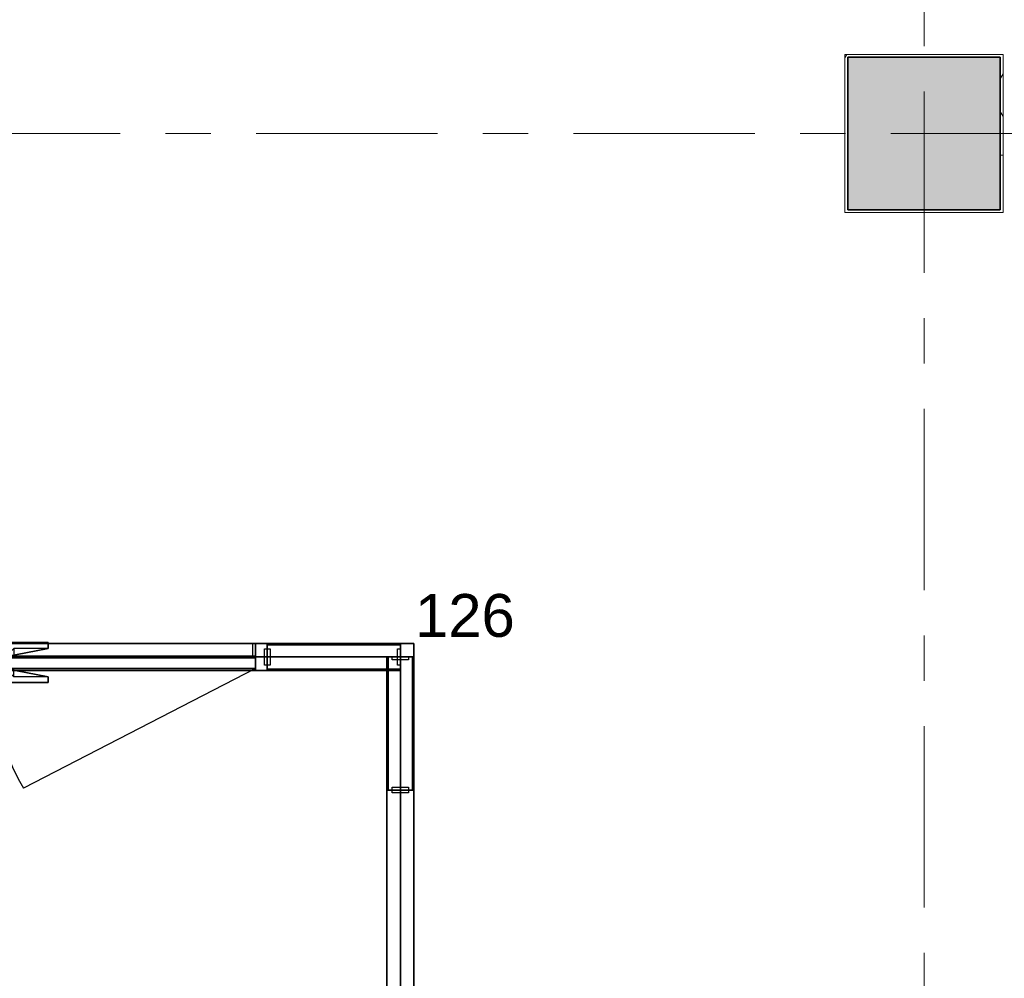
# Model space of a CAD drawing. Extents: x 3176 to 58266, y 1852 to 38199.
# Tile 27 of 256: x 12349 to 15798, y 21870 to 25227. Entities that reach past the tile are written whole.
import ezdxf
from ezdxf.enums import TextEntityAlignment as Align

# ---------------------------------------------------------------- set-up
doc = ezdxf.new("R2010")
doc.units = 0
doc.header["$LTSCALE"] = 50
doc.header["$PDSIZE"] = -5
doc.linetypes.add('HIDDEN2', pattern=[4.7625, 3.175, -1.5875])
doc.linetypes.add('Onderlegger 1e verdieping$0$stramien', pattern=[22.225, 12.7, -3.175, 3.175, -3.175])
doc.layers.get('0').update_dxf_attribs({"linetype": 'CONTINUOUS'})
doc.layers.get('DEFPOINTS').update_dxf_attribs({"linetype": 'CONTINUOUS'})
for name, color, linetype in [('AS-A38--_F----5', 2, 'CONTINUOUS'), ('AS-A38--_F---4-', 9, 'CONTINUOUS'), ('AS-A38-L_F----5', 7, 'CONTINUOUS'), ('AS-I38-E_F----5_Deuren', 7, 'CONTINUOUS'), ('AS-I38-M_F----5_Deurmodulen', 7, 'CONTINUOUS'), ('AS-I38-M_F----5_Hoekaansluitingen', 7, 'CONTINUOUS'), ('AS-I38-M_F----5_Wandmodulen', 7, 'CONTINUOUS'), ('AS-L32--_F----5', 84, 'CONTINUOUS'), ('AS-L32--_F---4-', 84, 'CONTINUOUS'), ('AS-L32--_F-23--', 84, 'CONTINUOUS'), ('AS-L32--_F123--', 84, 'CONTINUOUS'), ('AS-L38--', 7, 'CONTINUOUS'), ('AS-L38--_F----5', 7, 'CONTINUOUS'), ('AS-L38--_F---4-', 7, 'CONTINUOUS'), ('AS-L38--_F-23--', 3, 'CONTINUOUS'), ('AS-L38--_F1----', 2, 'CONTINUOUS'), ('AS-L38--_F1-----', 2, 'CONTINUOUS'), ('AS-L38--_F123--', 7, 'CONTINUOUS'), ('AS-L38GL_F---4-', 2, 'CONTINUOUS'), ('AS-L38GL_F123--', 3, 'CONTINUOUS'), ('IWTEKST', 2, 'CONTINUOUS')]:
    doc.layers.add(name, color=color, linetype=linetype)
doc.layers.add('AS-I38-1_F----5', color=2, linetype='CONTINUOUS', plot=False)
doc.layers.add('IWHARTWAND', color=6, linetype='CONTINUOUS', plot=False)
for name, color, linetype, lineweight in [('Onderlegger 1e verdieping$0$A-GENM', 8, 'CONTINUOUS', 18), ('Onderlegger 1e verdieping$0$S-COLS', 8, 'CONTINUOUS', 18), ('Onderlegger 1e verdieping$0$S-GRID', 8, 'CONTINUOUS', 18)]:
    doc.layers.add(name, color=color, linetype=linetype, lineweight=lineweight)
doc.styles.get("Standard").update_dxf_attribs({"font": 'isocp.shx'})
pattern_1 = [(60, (160, 370), (-43300, 25000), [300, -50000]), (60, (230, 444), (-43300, 25000), [100, -50000]), (60, (187, 470), (-43300, 25000), [100, -50000]), (150, (320, 450), (-25000, -43300), [200, -50000])]
pattern_2 = [(60, (160, 1230), (-43300, 25000), [300, -50000]), (60, (230, 1304), (-43300, 25000), [100, -50000]), (60, (187, 1330), (-43300, 25000), [100, -50000]), (150, (320, 1310), (-25000, -43300), [200, -50000])]
pattern_3 = [(0, (233.25, 1360), (29.766, 59.531), [0, -59.531])]
pattern_4 = [(60, (160, 2090), (-43300, 25000), [300, -50000]), (60, (230, 2164), (-43300, 25000), [100, -50000]), (60, (187, 2190), (-43300, 25000), [100, -50000]), (150, (320, 2170), (-25000, -43300), [200, -50000])]

# ---------------------------------------------------------------- blocks, each defined once
blk = doc.blocks.new('Onderlegger 1e verdieping$0$42_KA leemstuc betonkolomafwerking - Type-V52-Plotview 1e Verdieping - schaal 1 op 100')
at = {"layer": 'Onderlegger 1e verdieping$0$A-GENM'}
h = blk.add_hatch(dxfattribs=at)
h.set_pattern_fill('FP_63', color=256, style=0, pattern_type=2)
h.set_pattern_definition([(0, (-15516.6, -24828.2), (406.4, 101.6), [33.528, -271.272, 33.528, -1896.872]), (0, (-15516.6, -24828.2), (406.4, 101.6), [-338.328, -271.272, 33.528, -576.072, -1016]), (0, (-15516.6, -24828.2), (406.4, 101.6), [-1219.2, 33.528, -271.272, 33.528, -677.672]), (0, (-15516.6, -24828.2), (406.4, 101.6), [-1557.528, -169.672, 33.528, -474.472]), (120, (-15364.2, -24777.4), (-291.18818, 301.15272), [33.528, -271.272, 33.528, -1896.872]), (120, (-15364.2, -24777.4), (-291.18818, 301.15272), [-338.328, -271.272, 33.528, -576.072, -1016]), (120, (-15364.2, -24777.4), (-291.18818, 301.15272), [-1219.2, 33.528, -271.272, 33.528, -677.672]), (120, (-15364.2, -24777.4), (-291.18818, 301.15272), [-1557.528, -169.672, 33.528, -474.472]), (240, (-15313.4, -24574.2), (-115.21182, -402.75272), [33.528, -271.272, 33.528, -1896.872]), (240, (-15313.4, -24574.2), (-115.21182, -402.75272), [-338.328, -271.272, 33.528, -576.072, -1016]), (240, (-15313.4, -24574.2), (-115.21182, -402.75272), [-1219.2, 33.528, -271.272, 33.528, -677.672]), (240, (-15313.4, -24574.2), (-115.21182, -402.75272), [-1557.528, -169.672, 33.528, -474.472])])
h.paths.add_polyline_path([(-277, -277), (277, -277), (277, 277), (-277, 277)], flags=0)
h.paths.add_polyline_path([(-267, -267), (-267, 267), (267, 267), (267, -267)], flags=0)
for p, q in [((277, 277), (-277, 277)), ((-277, 277), (-277, -277)), ((277, -277), (277, 277)), ((-267, 267), (267, 267)), ((-267, -267), (-267, 267)), ((267, 267), (267, -267)), ((267, -267), (-267, -267)), ((-277, -277), (277, -277))]:
    blk.add_line(p, q, dxfattribs=at)
blk = doc.blocks.new('Onderlegger 1e verdieping')
at = {"layer": 'Onderlegger 1e verdieping$0$S-COLS', "lineweight": 5}
blk.add_hatch(color=256, dxfattribs=at).paths.add_polyline_path([(15783.6, 24561.2), (15783.6, 25095.2), (15249.6, 25095.2), (15249.6, 24561.2)], flags=0)
at = {"layer": 'Onderlegger 1e verdieping$0$S-COLS', "lineweight": 35}
for p, q in [((15783.6, 25095.2), (15249.6, 25095.2)), ((15249.6, 25095.2), (15249.6, 24561.2)), ((15783.6, 24561.2), (15783.6, 25095.2)), ((15249.6, 24561.2), (15783.6, 24561.2))]:
    blk.add_line(p, q, dxfattribs=at)
at = {"layer": 'Onderlegger 1e verdieping$0$S-GRID', "linetype": 'Onderlegger 1e verdieping$0$stramien'}
for p, q in [((15516.6, 37199.4), (15516.6, 18255.8)), ((3176.5, 24828.2), (55473.5, 24828.2))]:
    blk.add_line(p, q, dxfattribs=at)
at = {"layer": 'Onderlegger 1e verdieping$0$A-GENM'}
blk.add_blockref('Onderlegger 1e verdieping$0$42_KA leemstuc betonkolomafwerking - Type-V52-Plotview 1e Verdieping - schaal 1 op 100', (15516.6, 24828.2), dxfattribs=at)
blk = doc.blocks.new('QHK-10--_CTA01')
at = {"layer": 'AS-L38--_F----5', "linetype": 'HIDDEN2'}
blk.add_line((0, 0), (0, 0, 2700), dxfattribs=at)
at = {"layer": 'AS-L38--_F---4-'}
blk.add_line((-47.5, 47.5), (-47.5, 47.5, 2700), dxfattribs=at)
for points, invisible_edges in [([(0, 47.5, 2700), (0, -47.5, 2700), (47.5, -47.5, 2700), (-47.5, 47.5, 2700)], 4), ([(47.5, -47.5, 2700), (-47.5, 47.5, 2700), (-47.5, 0, 2700), (47.5, 0, 2700)], 1), ([(47.5, 0), (47.5, 0, 60), (47.5, -47.5, 60), (47.5, -47.5)], 1), ([(47.5, 0, 2660), (47.5, 0, 2700), (47.5, -47.5, 2700), (47.5, -47.5, 2660)], 1), ([(47.5, -47.5), (47.5, -47.5, 60), (0, -47.5, 60), (0, -47.5)], 4), ([(47.5, -47.5, 2660), (47.5, -47.5, 2700), (0, -47.5, 2700), (0, -47.5, 2660)], 4)]:
    blk.add_3dface(points, dxfattribs=dict(at, invisible_edges=invisible_edges))
for points in [[(47.5, 0, 60), (47.5, 0, 2660), (47.5, -47.5, 2660), (47.5, -47.5, 60)], [(47.5, -47.5, 60), (47.5, -47.5, 2660), (0, -47.5, 2660), (0, -47.5, 60)]]:
    blk.add_3dface(points, dxfattribs=at)
at = {"layer": 'AS-L38--_F123--'}
blk.add_lwpolyline([(0, -47.5), (47.5, -47.5), (47.5, 0)], dxfattribs=at)
at = {"layer": 'DEFPOINTS'}
blk.add_point((0, 0, 2700), dxfattribs=at)
at = {"layer": 'AS-I38-M_F----5_Hoekaansluitingen', "extrusion": (1, -6.12303e-17, 0)}
blk.add_text('D126', height=125, rotation=90, dxfattribs=at).set_placement((0, 2750), align=Align.MIDDLE_LEFT)
at = {"layer": 'AS-I38-M_F----5_Hoekaansluitingen', "extrusion": (0, -1, 0)}
blk.add_text('D126', height=125, rotation=90, dxfattribs=at).set_placement((0, 2750), align=Align.MIDDLE_LEFT)
blk = doc.blocks.new('BvnAans-_CTA01')
at = {"layer": 'AS-L38--_F----5', "color": 0, "invisible_edges": 10}
blk.add_3dface([(0, 0), (1, 0), (1, 0, 1), (0, 0, 1)], dxfattribs=at)
at = {"layer": 'AS-L38--_F---4-', "invisible_edges": 10}
for points in [[(0, 0.5), (1, 0.5), (1, 0.5, 1), (0, 0.5, 1)], [(0, -0.5), (1, -0.5), (1, -0.5, 1), (0, -0.5, 1)]]:
    blk.add_3dface(points, dxfattribs=at)
at = {"layer": 'AS-L38--_F---4-'}
blk.add_3dface([(0, -0.5, 1), (0, 0.5, 1), (1, 0.5, 1), (1, -0.5, 1)], dxfattribs=at)
blk = doc.blocks.new('OndrAans_CTA01')
at = {"layer": 'AS-L38--_F----5', "color": 0, "invisible_edges": 10}
blk.add_3dface([(0, 0), (1, 0), (1, 0, 1), (0, 0, 1)], dxfattribs=at)
at = {"layer": 'AS-L38--_F---4-', "invisible_edges": 10}
for points in [[(0, 0.5), (1, 0.5), (1, 0.5, 1), (0, 0.5, 1)], [(0, -0.5), (1, -0.5), (1, -0.5, 1), (0, -0.5, 1)]]:
    blk.add_3dface(points, dxfattribs=at)
at = {"layer": 'AS-L38--_F123--', "color": 0}
blk.add_3dface([(0, -0.5), (1, -0.5), (1, 0.5), (0, 0.5)], dxfattribs=at)
blk = doc.blocks.new('Q0WDSTL-_CTA01')
at = {"layer": 'AS-L38--_F-23--'}
for p, q in [((0, 0.3), (0, 0.5)), ((0, -0.3), (0, -0.5))]:
    blk.add_line(p, q, dxfattribs=at)
at = {"layer": 'AS-L38--_F-23--', "color": 1}
blk.add_lwpolyline([(0, 0.3), (1, 0.3), (1, -0.3), (0, -0.3)], dxfattribs=at)
at = {"layer": 'AS-L38--_F1-----'}
blk.add_lwpolyline([(0, 0.5), (0, -0.5)], dxfattribs=at)
blk = doc.blocks.new('QPGLAS--_CTA01')
at = {"layer": 'AS-L38--_F----5', "color": 0}
blk.add_3dface([(0, 0), (1, 0), (1, 0, 1), (0, 0, 1)], dxfattribs=at)
at = {"layer": 'AS-L38GL_F123--'}
blk.add_line((0, 0), (1, 0), dxfattribs=at)
at = {"layer": 'AS-L38GL_F---4-'}
mesh = blk.add_polymesh((6, 3), dxfattribs=at)
for k, corner in enumerate([(1, -0.45, 1), (1, -0.45), (1, -0.45), (0, -0.45, 1), (0, -0.45), (0, -0.45), (0, 0.45, 1), (0, 0.45), (0, -0.45), (1, 0.45, 1), (1, 0.45), (1, -0.45), (1, 0.45, 1), (1, 0.45, 1), (1, -0.45, 1), (0, 0.45, 1), (0, 0.45, 1), (0, -0.45, 1)]):
    mesh.set_mesh_vertex(divmod(k, 3), corner)
blk = doc.blocks.new('O4------_CTA01')
blk.add_blockref('QPGLAS--_CTA01', (0, 0))
blk = doc.blocks.new('QWND40--_CTA01')
at = {"layer": 'AS-A38--_F----5', "extrusion": (0, -1, 0)}
h = blk.add_hatch(dxfattribs=at)
h.set_pattern_fill('GLAS2', color=256, scale=50, angle=60, style=0, pattern_type=2)
h.set_pattern_definition(pattern_1)
h.paths.add_polyline_path([(0, 60), (466.5, 60), (466.5, 940), (0, 940)])
h = blk.add_hatch(dxfattribs=at)
h.set_pattern_fill('GLAS2', color=256, scale=50, angle=60, style=0, pattern_type=2)
h.set_pattern_definition(pattern_2)
h.paths.add_polyline_path([(0, 940), (466.5, 940), (466.5, 1780), (0, 1780)])
h = blk.add_hatch(dxfattribs=at)
h.set_pattern_fill('GLAS2', color=256, scale=50, angle=60, style=0, pattern_type=2)
h.set_pattern_definition(pattern_4)
h.paths.add_polyline_path([(0, 1780), (466.5, 1780), (466.5, 2660), (0, 2660)])
h = blk.add_hatch(dxfattribs=at)
h.set_pattern_fill('DOTS', color=256, scale=37.5, style=0)
h.set_pattern_definition(pattern_3)
h.paths.add_polyline_path([(10, 950), (456.5, 950), (456.5, 1770), (10, 1770)])
at = {"layer": 'AS-A38--_F---4-', "extrusion": (0, -1, 0)}
h = blk.add_hatch(dxfattribs=at)
h.set_pattern_fill('GLAS2', color=256, scale=50, angle=60, style=0, pattern_type=2)
h.set_pattern_definition(pattern_4)
h.paths.add_polyline_path([(0, 1780), (466.5, 1780), (466.5, 2660), (0, 2660)])
h = blk.add_hatch(dxfattribs=at)
h.set_pattern_fill('GLAS2', color=256, scale=50, angle=60, style=0, pattern_type=2)
h.set_pattern_definition(pattern_2)
h.paths.add_polyline_path([(0, 940), (466.5, 940), (466.5, 1780), (0, 1780)])
h = blk.add_hatch(dxfattribs=at)
h.set_pattern_fill('GLAS2', color=256, scale=50, angle=60, style=0, pattern_type=2)
h.set_pattern_definition(pattern_1)
h.paths.add_polyline_path([(0, 60), (466.5, 60), (466.5, 940), (0, 940)])
h = blk.add_hatch(dxfattribs=at)
h.set_pattern_fill('DOTS', color=256, scale=37.5, style=0)
h.set_pattern_definition(pattern_3)
h.paths.add_polyline_path([(10, 950), (456.5, 950), (456.5, 1770), (10, 1770)])
h = blk.add_hatch(dxfattribs=at)
h.set_pattern_fill('GLAS2', color=256, scale=50, angle=60, style=0, pattern_type=2)
h.set_pattern_definition(pattern_4)
h.paths.add_polyline_path([(0, 1780), (466.5, 1780), (466.5, 2660), (0, 2660)])
h = blk.add_hatch(dxfattribs=at)
h.set_pattern_fill('GLAS2', color=256, scale=50, angle=60, style=0, pattern_type=2)
h.set_pattern_definition(pattern_2)
h.paths.add_polyline_path([(0, 940), (466.5, 940), (466.5, 1780), (0, 1780)])
h = blk.add_hatch(dxfattribs=at)
h.set_pattern_fill('GLAS2', color=256, scale=50, angle=60, style=0, pattern_type=2)
h.set_pattern_definition(pattern_1)
h.paths.add_polyline_path([(0, 60), (466.5, 60), (466.5, 940), (0, 940)])
h = blk.add_hatch(dxfattribs=at)
h.set_pattern_fill('DOTS', color=256, scale=37.5, style=0)
h.set_pattern_definition(pattern_3)
h.paths.add_polyline_path([(10, 950), (456.5, 950), (456.5, 1770), (10, 1770)])
at = {"layer": 'DEFPOINTS'}
blk.add_point((0, 0, 2700), dxfattribs=at)
at = {"layer": 'AS-L38--', "yscale": 95}
for name, p, xscale, zscale in [('BvnAans-_CTA01', (0, 0, 2660), 466.5, 40), ('OndrAans_CTA01', (0, 0), 466.5, 60), ('Q0WDSTL-_CTA01', (0, 0), 10, 10), ('O4------_CTA01', (0, 0, 1780), 466.5, 880), ('O4------_CTA01', (0, 0, 940), 466.5, 840), ('O4------_CTA01', (0, 0, 60), 466.5, 880)]:
    blk.add_blockref(name, p, dxfattribs=dict(at, xscale=xscale, zscale=zscale))
at = {"layer": 'AS-L38--', "xscale": 10, "yscale": 95, "zscale": 10, "rotation": 180}
blk.add_blockref('Q0WDSTL-_CTA01', (466.5, 0), dxfattribs=at)
at = {"layer": 'AS-I38-1_F----5', "extrusion": (0, -1, 0)}
blk.add_text('1', height=90, dxfattribs=at).set_placement((40, 130))
at = {"layer": 'AS-I38-M_F----5_Wandmodulen', "extrusion": (0, -1, 0)}
blk.add_text('GH', height=125, rotation=90, dxfattribs=at).set_placement((233.2, 2750), align=Align.MIDDLE_LEFT)
blk = doc.blocks.new('3ADRDRP-_CTA01')
at = {"layer": 'AS-L38--_F----5', "color": 0}
blk.add_3dface([(0, 0), (1, 0), (1, 0, 1), (0, 0, 1)], dxfattribs=at)
at = {"layer": 'AS-L38--_F---4-'}
mesh = blk.add_polymesh((6, 3), dxfattribs=at)
for k, corner in enumerate([(1, -0.5, 1), (1, -0.5), (1, -0.5), (0, -0.5, 1), (0, -0.5), (0, -0.5), (0, 0.5, 1), (0, 0.5), (0, -0.5), (1, 0.5, 1), (1, 0.5), (1, -0.5), (1, 0.5, 1), (1, 0.5, 1), (1, -0.5, 1), (0, 0.5, 1), (0, 0.5, 1), (0, -0.5, 1)]):
    mesh.set_mesh_vertex(divmod(k, 3), corner)
blk = doc.blocks.new('Q0DRSTL-_CTA01')
at = {"layer": 'AS-L38--_F----5', "color": 0}
blk.add_3dface([(0, 0), (1, 0), (1, 0, 1), (0, 0, 1)], dxfattribs=at)
at = {"layer": 'AS-L38--_F-23--', "color": 0}
for p, q in [((0, 0.5), (0, 0.3)), ((1, 0.5), (1, 0)), ((1, 0), (1.25, 0)), ((0, -0.5), (0, -0.3))]:
    blk.add_line(p, q, dxfattribs=at)
for points in [[(1, 0.5), (0, 0.5)], [(0, -0.5), (1.25, -0.5), (1.25, 0)]]:
    blk.add_lwpolyline(points, dxfattribs=at)
at = {"layer": 'AS-L38--_F1----', "color": 0}
blk.add_lwpolyline([(0, -0.5), (1, -0.5), (1, 0.5), (0, 0.5)], close=True, dxfattribs=at)
at = {"layer": 'AS-L38--_F---4-'}
mesh = blk.add_polymesh((6, 3), dxfattribs=at)
for k, corner in enumerate([(1, -0.5, 1), (1, -0.5), (1, -0.5), (0, -0.5, 1), (0, -0.5), (0, -0.5), (0, 0.5, 1), (0, 0.5), (0, -0.5), (1, 0.5, 1), (1, 0.5), (1, -0.5), (1, 0.5, 1), (1, 0.5, 1), (1, -0.5, 1), (0, 0.5, 1), (0, 0.5, 1), (0, -0.5, 1)]):
    mesh.set_mesh_vertex(divmod(k, 3), corner)
blk = doc.blocks.new('ddch1---_CTA01')
at = {"layer": 'AS-L32--_F----5', "color": 1}
for p, q in [((0, 0.075), (1, 0.075, 0.5)), ((1, 0.075, 0.5), (0, 0.075, 1))]:
    blk.add_line(p, q, dxfattribs=at)
at = {"layer": 'AS-L32--_F----5', "color": 1, "linetype": 'HIDDEN2'}
for p, q in [((0, -0.075), (1, -0.075, 0.5)), ((1, -0.075, 0.5), (0, -0.075, 1))]:
    blk.add_line(p, q, dxfattribs=at)
at = {"layer": 'AS-L32--_F----5'}
blk.add_3dface([(0, 0), (0, 0, 1), (1, 0, 1), (1, 0)], dxfattribs=at)
at = {"layer": 'AS-L32--_F---4-'}
for points in [[(0, 1), (0, 1, 1), (1, 1, 1), (1, 1)], [(0, 1), (0, 0), (0, 0, 1), (0, 1, 1)], [(0, 0, 1), (0, 1, 1), (1, 1, 1), (1, 0, 1)], [(1, 1, 1), (1, 0, 1), (1, 0), (1, 1)], [(0, 0), (0, 0, 1), (1, 0, 1), (1, 0)]]:
    blk.add_3dface(points, dxfattribs=at)
at = {"layer": 'AS-L32--_F123--', "color": 1}
blk.add_line((0, 1), (0.8776, 11.4994), dxfattribs=at)
at = {"layer": 'AS-L32--_F123--'}
for p, q in [((1, 1), (0, 1)), ((0, 1), (0, 0)), ((1, 0), (1, 1)), ((0, 0), (1, 0))]:
    blk.add_line(p, q, dxfattribs=at)
at = {"layer": 'AS-L32--_F123--', "color": 1}
blk.add_ellipse((0, 1), major_axis=(0, 21.9), ratio=0.045662, start_param=-1.570796, end_param=-1.070796, dxfattribs=at)
at = {"layer": 'DEFPOINTS'}
blk.add_point((0, 0), dxfattribs=at)
blk.add_point((0, 0), dxfattribs=at)
blk = doc.blocks.new('KlnkRcht_CTA01')
at = {"layer": 'AS-L32--_F----5'}
blk.add_polyline3d([(-0.5, 0, -0.5), (0.5, 0, -0.5), (0.5, 0, 0.5), (-0.5, 0, 0.5)], close=True, dxfattribs=at)
at = {"layer": 'AS-L32--_F-23--'}
for p, q in [((0.3, -0.6, -0.5), (0.3, 0, -0.5)), ((0.5, 0, -0.5), (0.5, -1, -0.5)), ((-0.5, -1, -0.5), (-0.5, -0.6, -0.5)), ((-0.5, -0.6, -0.5), (0.3, -0.6, -0.5)), ((0.5, -1, -0.5), (-0.5, -1, -0.5))]:
    blk.add_line(p, q, dxfattribs=at)
at = {"layer": 'AS-L32--_F---4-'}
mesh = blk.add_polyface(dxfattribs=at)
corners = [(0.5, 0, -0.5), (0.5, -1, -0.5), (-0.5, -1, -0.5), (-0.5, -0.6, -0.5), (0.3, -0.6, -0.5), (0.3, 0, -0.5), (0.5, 0, 0.5), (0.5, -1, 0.5), (-0.5, -1, 0.5), (-0.5, -0.6, 0.5), (0.3, -0.6, 0.5), (0.3, 0, 0.5)]
mesh.append_faces([[corners[k] for k in face] for face in [(0, 1, 7, 6), (1, 2, 8, 7), (2, 3, 9, 8)]])
mesh.append_faces([[corners[k] for k in face] for face in [(6, 10, 11)]], dxfattribs={"vtx0": -1})
mesh.append_faces([[corners[k] for k in face] for face in [(6, 9, 10)]], dxfattribs={"vtx0": -1, "vtx2": -1})
mesh.append_faces([[corners[k] for k in face] for face in [(6, 7, 8, 9)]], dxfattribs={"vtx3": -1})
blk = doc.blocks.new('QDR-11--_CTA01')
at = {"layer": 'DEFPOINTS'}
blk.add_point((0, 0, 2700), dxfattribs=at)
at = {"layer": 'AS-L38--'}
for name, p, xscale, yscale, zscale in [('ddch1---_CTA01', (41.5, 0, 10), 926, 40, 2585), ('KlnkRcht_CTA01', (842.5, 40, 1050), 150, -50, 20), ('BvnAans-_CTA01', (0, 0, 2660), 1013, 95, 40), ('Q0WDSTL-_CTA01', (0, 0), 10, 95, 10), ('3ADRDRP-_CTA01', (0, 0, 2595), 1013, 95, 65), ('Q0DRSTL-_CTA01', (0, 0), 41.5, 95, 2595), ('Q0DRSTL-_CTA01', (1013, 0), -41.5, 95, 2595), ('KlnkRcht_CTA01', (842.5, 0, 1050), 150, 50, 20)]:
    blk.add_blockref(name, p, dxfattribs=dict(at, xscale=xscale, yscale=yscale, zscale=zscale))
at = {"layer": 'AS-L38--', "xscale": 10, "yscale": 95, "zscale": 10, "rotation": 180}
blk.add_blockref('Q0WDSTL-_CTA01', (1013, 0), dxfattribs=at)
at = {"layer": 'AS-I38-E_F----5_Deuren', "extrusion": (0, -1, 0)}
blk.add_text('926x2585', height=90, dxfattribs=at).set_placement((959, 175), align=Align.BOTTOM_RIGHT)
at = {"layer": 'AS-I38-M_F----5_Deurmodulen', "extrusion": (0, -1, 0)}
blk.add_text('DA', height=125, rotation=90, dxfattribs=at).set_placement((506.5, 2750), align=Align.MIDDLE_LEFT)
blk = doc.blocks.new('D1------_CTA01')
at = {"layer": 'AS-L38--_F----5', "color": 0}
blk.add_3dface([(0, 0), (1, 0), (1, 0, 1), (0, 0, 1)], dxfattribs=at)
at = {"layer": 'AS-L38--_F---4-'}
for points in [[(0, 0.5), (1, 0.5), (1, 0.5, 1), (0, 0.5, 1)], [(0, -0.5), (1, -0.5), (1, -0.5, 1), (0, -0.5, 1)]]:
    blk.add_3dface(points, dxfattribs=at)
blk = doc.blocks.new('QWND61--_CTA01')
at = {"layer": 'AS-A38--_F----5', "extrusion": (0, -1, 0)}
h = blk.add_hatch(dxfattribs=at)
h.set_pattern_fill('CROSS', color=256, scale=5, style=0)
h.set_pattern_definition([(0, (341.625, 1570), (31.75, 31.75), [15.875, -47.625]), (90, (349.562, 1562.062), (-31.75, 31.75), [15.875, -47.625])])
h.paths.add_polyline_path([(0, 940), (1366.5, 1780), (0, 1780)])
h = blk.add_hatch(dxfattribs=at)
h.set_pattern_fill('ANSI31', color=256, scale=50, angle=135, style=0)
h.set_pattern_definition([(180, (1024.88, 1150), (-1e-14, -158.75), [])])
h.paths.add_polyline_path([(0, 940), (1366.5, 940), (1366.5, 1780)])
at = {"layer": 'AS-A38--_F---4-', "extrusion": (0, -1, 0)}
h = blk.add_hatch(dxfattribs=at)
h.set_pattern_fill('ANSI31', color=256, scale=50, angle=135, style=0)
h.set_pattern_definition([(180, (683.25, 1360), (-1e-14, -158.75), [])])
h.paths.add_polyline_path([(0, 940), (1366.5, 940), (1366.5, 1780), (0, 1780)])
h = blk.add_hatch(dxfattribs=at)
h.set_pattern_fill('CROSS', color=256, scale=5, style=0)
h.set_pattern_definition([(0, (683.25, 1360), (31.75, 31.75), [15.875, -47.625]), (90, (691.188, 1352.062), (-31.75, 31.75), [15.875, -47.625])])
h.paths.add_polyline_path([(0, 940), (1366.5, 940), (1366.5, 1780), (0, 1780)])
at = {"layer": 'AS-A38-L_F----5', "extrusion": (0, -1, 0)}
blk.add_line((0, 0, 940), (1366.5, 0, 1780), dxfattribs=at)
at = {"layer": 'DEFPOINTS'}
blk.add_point((0, 0, 2700), dxfattribs=at)
at = {"layer": 'AS-L38--', "yscale": 95}
for name, p, xscale, zscale in [('BvnAans-_CTA01', (0, 0, 2660), 1366.5, 40), ('OndrAans_CTA01', (0, 0), 1366.5, 60), ('Q0WDSTL-_CTA01', (0, 0), 10, 10), ('D1------_CTA01', (0, 0, 1780), 1366.5, 880), ('D1------_CTA01', (0, 0, 940), 1366.5, 840), ('D1------_CTA01', (0, 0, 60), 1366.5, 880)]:
    blk.add_blockref(name, p, dxfattribs=dict(at, xscale=xscale, zscale=zscale))
at = {"layer": 'AS-L38--', "xscale": 10, "yscale": 95, "zscale": 10, "rotation": 180}
blk.add_blockref('Q0WDSTL-_CTA01', (1366.5, 0), dxfattribs=at)
at = {"layer": 'AS-I38-1_F----5', "extrusion": (0, -1, 0)}
blk.add_text('2', height=90, dxfattribs=at).set_placement((40, 130))
at = {"layer": 'AS-I38-M_F----5_Wandmodulen', "extrusion": (0, -1, 0)}
blk.add_text('AH-Z2', height=125, rotation=90, dxfattribs=at).set_placement((683.2, 2750), align=Align.MIDDLE_LEFT)
blk = doc.blocks.new('QWND1---_CTA01')
at = {"layer": 'AS-A38--_F----5', "extrusion": (0, -1, 0)}
h = blk.add_hatch(dxfattribs=at)
h.set_pattern_fill('GLAS2', color=256, scale=50, angle=60, style=0, pattern_type=2)
h.set_pattern_definition(pattern_4)
h.paths.add_polyline_path([(0, 1780), (466.5, 1780), (466.5, 2660), (0, 2660)])
h = blk.add_hatch(dxfattribs=at)
h.set_pattern_fill('GLAS2', color=256, scale=50, angle=60, style=0, pattern_type=2)
h.set_pattern_definition(pattern_2)
h.paths.add_polyline_path([(0, 940), (466.5, 940), (466.5, 1780), (0, 1780)])
h = blk.add_hatch(dxfattribs=at)
h.set_pattern_fill('GLAS2', color=256, scale=50, angle=60, style=0, pattern_type=2)
h.set_pattern_definition(pattern_1)
h.paths.add_polyline_path([(0, 60), (466.5, 60), (466.5, 940), (0, 940)])
h = blk.add_hatch(dxfattribs=at)
h.set_pattern_fill('DOTS', color=256, scale=37.5, style=0)
h.set_pattern_definition(pattern_3)
h.paths.add_polyline_path([(10, 950), (456.5, 950), (456.5, 1770), (10, 1770)])
at = {"layer": 'AS-A38--_F---4-', "extrusion": (0, -1, 0)}
h = blk.add_hatch(dxfattribs=at)
h.set_pattern_fill('GLAS2', color=256, scale=50, angle=60, style=0, pattern_type=2)
h.set_pattern_definition(pattern_4)
h.paths.add_polyline_path([(0, 1780), (466.5, 1780), (466.5, 2660), (0, 2660)])
h = blk.add_hatch(dxfattribs=at)
h.set_pattern_fill('GLAS2', color=256, scale=50, angle=60, style=0, pattern_type=2)
h.set_pattern_definition(pattern_2)
h.paths.add_polyline_path([(0, 940), (466.5, 940), (466.5, 1780), (0, 1780)])
h = blk.add_hatch(dxfattribs=at)
h.set_pattern_fill('GLAS2', color=256, scale=50, angle=60, style=0, pattern_type=2)
h.set_pattern_definition(pattern_1)
h.paths.add_polyline_path([(0, 60), (466.5, 60), (466.5, 940), (0, 940)])
h = blk.add_hatch(dxfattribs=at)
h.set_pattern_fill('DOTS', color=256, scale=37.5, style=0)
h.set_pattern_definition(pattern_3)
h.paths.add_polyline_path([(10, 950), (456.5, 950), (456.5, 1770), (10, 1770)])
h = blk.add_hatch(dxfattribs=at)
h.set_pattern_fill('GLAS2', color=256, scale=50, angle=60, style=0, pattern_type=2)
h.set_pattern_definition(pattern_4)
h.paths.add_polyline_path([(0, 1780), (466.5, 1780), (466.5, 2660), (0, 2660)])
h = blk.add_hatch(dxfattribs=at)
h.set_pattern_fill('GLAS2', color=256, scale=50, angle=60, style=0, pattern_type=2)
h.set_pattern_definition(pattern_2)
h.paths.add_polyline_path([(0, 940), (466.5, 940), (466.5, 1780), (0, 1780)])
h = blk.add_hatch(dxfattribs=at)
h.set_pattern_fill('GLAS2', color=256, scale=50, angle=60, style=0, pattern_type=2)
h.set_pattern_definition(pattern_1)
h.paths.add_polyline_path([(0, 60), (466.5, 60), (466.5, 940), (0, 940)])
h = blk.add_hatch(dxfattribs=at)
h.set_pattern_fill('DOTS', color=256, scale=37.5, style=0)
h.set_pattern_definition(pattern_3)
h.paths.add_polyline_path([(10, 950), (456.5, 950), (456.5, 1770), (10, 1770)])
at = {"layer": 'DEFPOINTS'}
blk.add_point((0, 0, 2700), dxfattribs=at)
at = {"layer": 'AS-L38--', "yscale": 95}
for name, p, xscale, zscale in [('BvnAans-_CTA01', (0, 0, 2660), 466.5, 40), ('OndrAans_CTA01', (0, 0), 466.5, 60), ('Q0WDSTL-_CTA01', (0, 0), 10, 10), ('O4------_CTA01', (0, 0, 940), 466.5, 840), ('O4------_CTA01', (0, 0, 1780), 466.5, 880), ('O4------_CTA01', (0, 0, 60), 466.5, 880)]:
    blk.add_blockref(name, p, dxfattribs=dict(at, xscale=xscale, zscale=zscale))
at = {"layer": 'AS-L38--', "xscale": 10, "yscale": 95, "zscale": 10, "rotation": 180}
blk.add_blockref('Q0WDSTL-_CTA01', (466.5, 0), dxfattribs=at)
at = {"layer": 'AS-I38-1_F----5', "extrusion": (0, -1, 0)}
blk.add_text('98', height=90, dxfattribs=at).set_placement((40, 130))
at = {"layer": 'AS-I38-M_F----5_Wandmodulen', "extrusion": (0, -1, 0)}
blk.add_text('GH', height=125, rotation=90, dxfattribs=at).set_placement((233.2, 2750), align=Align.MIDDLE_LEFT)

msp = doc.modelspace()

# ---------------------------------------------------------------- linework, layer by layer
at = {"layer": 'IWHARTWAND'}
for p, q in [((10016.6, 22995.2), (13682.6, 22995.2)), ((13682.6, 22995.2), (13682.6, 19539.2))]:
    msp.add_line(p, q, dxfattribs=at)

# ---------------------------------------------------------------- block references
msp.add_blockref('Onderlegger 1e verdieping', (0, 0))
at = {"layer": 'AS-L38--'}
for name, p, rotation in [('QHK-10--_CTA01', (13682.6, 22995.2), 89.99999999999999), ('QDR-11--_CTA01', (13216.1, 22995.2), 180), ('QWND40--_CTA01', (13682.6, 22995.2), 180), ('QWND1---_CTA01', (13682.6, 22528.7), 89.99999999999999), ('QWND61--_CTA01', (13682.6, 21162.2), 89.99999999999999)]:
    msp.add_blockref(name, p, dxfattribs=dict(at, rotation=rotation))

# ---------------------------------------------------------------- texts
at = {"layer": 'IWTEKST', "insert": (13733.6, 23215.6, 120), "char_height": 150, "width": 3405, "attachment_point": 1}
msp.add_mtext('{\\fArial|b0|i0|c0|p34;126}', dxfattribs=at)

doc.saveas('drawing.dxf')
